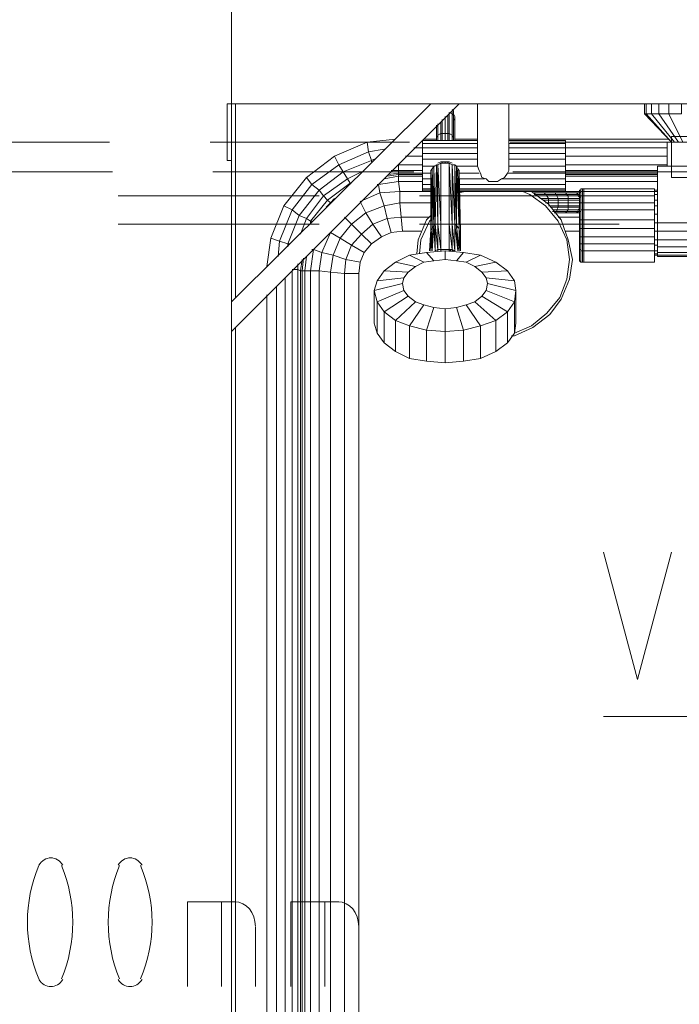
# Model space of a CAD drawing. Header units: millimetres. Extents: x 352 to 350573, y -22 to 37733.
# Tile 23 of 214: x 15554 to 16481, y 18783 to 20167. Entities that reach past the tile are written whole.
import ezdxf

# ---------------------------------------------------------------- set-up
doc = ezdxf.new("R2010")
doc.units = ezdxf.units.MM
for name, color, linetype in [('PDF _0', 1, 'Continuous'), ('PDF _PD-Motor Text', 5, 'Continuous'), ('PDF _PD-Socket Text', 1, 'Continuous')]:
    doc.layers.add(name, color=color, linetype=linetype)
for name, color, linetype, true_color in [('PDF$_83$-$Floor$Plan$-$В_Этаж$00_Сводный$A-DETL-MBND', 7, 'Continuous', 0xdd3700), ('PDF$_83$-$Floor$Plan$-$В_Этаж$00_Сводный-83$new-ifc-RVT-1-В_Этаж$00_Сводный$A-WALL', 7, 'Continuous', 0xbababa), ('PDF$_83$-$Floor$Plan$-$В_Этаж$00_Сводный-83$new-ifc-RVT-1-В_Этаж$00_Сводный$M-EQPM', 7, 'Continuous', 0xdcdcdc)]:
    doc.layers.add(name, color=color, linetype=linetype, true_color=true_color)

msp = doc.modelspace()

# ---------------------------------------------------------------- linework, layer by layer
at = {"layer": 'PDF _0', "color": 5, "lineweight": 0}
msp.add_lwpolyline([(16706.6, 19939.4), (17056.7, 19187.5), (16857.8, 19187.5), (16374.4, 19187.5)], dxfattribs=at)
at = {"layer": 'PDF _PD-Motor Text', "lineweight": 0}
msp.add_lwpolyline([(16374.4, 19418.2), (16422.2, 19239.2), (16469.9, 19418.2)], dxfattribs=at)
at = {"layer": 'PDF _PD-Socket Text', "lineweight": 0}
for points in [[(15789.6, 18807.5), (15789.6, 18926.9), (15857.2, 18926.9)], [(15837.3, 18807.5), (15837.3, 18926.9)], [(15934.8, 18807.5), (15934.8, 18926.9), (16002.4, 18926.9)], [(15982.5, 18807.5), (15982.5, 18926.9)], [(15885.1, 18891.1), (15885.1, 18807.5)], [(16030.3, 18891.1), (16030.3, 18807.5)]]:
    msp.add_lwpolyline(points, dxfattribs=at)
for centre, start, end in [((15770.7, 18898.1), 157.2403, 202.7597), ((15422.6, 18898.1), 337.2403, 22.7597), ((15884.1, 18898.1), 157.2403, 202.7597), ((15534, 18898.1), 337.2403, 22.7597)]:
    msp.add_arc(centre, 205.9, start, end, dxfattribs=at)
for points in [[(15597.6, 18988.6), (15591, 18988.6), (15584.8, 18984.8), (15580.9, 18978.5)], [(15614.4, 18978.5), (15610.5, 18984.8), (15604.3, 18988.6), (15597.6, 18988.6)], [(15709, 18988.6), (15702.4, 18988.6), (15696.2, 18984.8), (15692.3, 18978.5)], [(15725.8, 18978.5), (15721.9, 18984.8), (15715.7, 18988.6), (15709, 18988.6)], [(15885.1, 18892.1), (15885.1, 18911.3), (15872.2, 18926.9), (15856.2, 18926.9)], [(16030.3, 18892.1), (16030.3, 18911.3), (16017.4, 18926.9), (16001.4, 18926.9)], [(15580.9, 18817.6), (15584.8, 18811.3), (15591, 18807.5), (15597.6, 18807.5)], [(15597.6, 18807.5), (15604.3, 18807.5), (15610.5, 18811.3), (15614.4, 18817.6)], [(15692.3, 18817.6), (15696.2, 18811.3), (15702.4, 18807.5), (15709, 18807.5)], [(15709, 18807.5), (15715.7, 18807.5), (15721.9, 18811.3), (15725.8, 18817.6)]]:
    msp.add_open_spline(points, degree=3, dxfattribs=at)
at = {"layer": 'PDF$_83$-$Floor$Plan$-$В_Этаж$00_Сводный$A-DETL-MBND', "color": 220, "lineweight": 0, "true_color": 0xff00bf}
for points in [[(15680.2, 19995.1), (15397.7, 19995.1)], [(16101.9, 19995.1), (15821.4, 19995.1)], [(16491.8, 19995.1), (16243.1, 19995.1)], [(15401.7, 19953.3), (15684.2, 19953.3)], [(15825.4, 19953.3), (16107.9, 19953.3)], [(16247.1, 19953.3), (16501.7, 19953.3)]]:
    msp.add_lwpolyline(points, dxfattribs=at)
msp.add_lwpolyline([(16491.8, 20003), (16469.9, 20003), (16469.9, 19945.3), (16521.6, 19945.3, 0.355533), (16551.5, 19971.2)], format="xyb", dxfattribs=at)
at = {"layer": 'PDF$_83$-$Floor$Plan$-$В_Этаж$00_Сводный$A-DETL-MBND', "color": 150, "lineweight": 0, "true_color": 0x007fff}
for points in [[(15974.6, 19919.5), (15692.1, 19919.5)], [(16396.3, 19919.5), (16115.8, 19919.5)], [(15692.1, 19879.7), (15974.6, 19879.7)], [(16115.8, 19879.7), (16396.3, 19879.7)]]:
    msp.add_lwpolyline(points, dxfattribs=at)
at = {"layer": 'PDF$_83$-$Floor$Plan$-$В_Этаж$00_Сводный-83$new-ifc-RVT-1-В_Этаж$00_Сводный$A-WALL', "lineweight": 0}
for points in [[(16241.1, 20048.8), (17450.6, 20048.8), (17450.6, 20249.7), (15851.3, 20249.7), (15851.3, 20048.8)], [(15857.2, 20048.8), (16131.7, 20048.8)], [(16171.5, 20048.8), (16197.4, 20048.8)]]:
    msp.add_lwpolyline(points, dxfattribs=at)
at = {"layer": 'PDF$_83$-$Floor$Plan$-$В_Этаж$00_Сводный-83$new-ifc-RVT-1-В_Этаж$00_Сводный$M-EQPM', "lineweight": 0}
for points in [[(15851.3, 19969.2), (15845.3, 19969.2), (15845.3, 20048.8), (15851.3, 20048.8), (15851.3, 19770.3), (16131.7, 20048.8), (16171.5, 20048.8), (15851.3, 19728.5), (15851.3, 18055.6)], [(15851.3, 20048.8), (15857.2, 20048.8), (15857.2, 19776.3)], [(16320.7, 19961.3), (16241.1, 19961.3), (16241.1, 20048.8), (16197.4, 20048.8), (16197.4, 19961.3), (16167.5, 19961.3), (16165.6, 19963.2), (16167.5, 19877.7), (16167.5, 19961.3), (16169.5, 19957.3), (16171.5, 19873.7), (16167.5, 19961.3)], [(16442, 20048.8), (16442, 20034.9), (16434.1, 20034.9), (16469.9, 19995.1), (16432.1, 20034.9), (16434.1, 20034.9), (16434.1, 20048.8)], [(16432.1, 20048.8), (16432.1, 20034.9)], [(16452, 20048.8), (16452, 20034.9), (16442, 20034.9), (16473.9, 19995.1)], [(16465.9, 20048.8), (16465.9, 20034.9), (16452, 20034.9), (16479.8, 19995.1)], [(16483.8, 20048.8), (16483.8, 20034.9), (16465.9, 20034.9), (16485.8, 19995.1)], [(16155.6, 19997.1), (16155.6, 20007), (16157.6, 20007), (16157.6, 20036.8), (16161.6, 20034.9), (16161.6, 20038.8)], [(16163.6, 19997.1), (16163.6, 20001), (16163.6, 19999.1), (16163.6, 20028.9), (16165.6, 20024.9), (16165.6, 20030.9), (16163.6, 20034.9), (16163.6, 20038.8), (16161.6, 20040.8)], [(16163.6, 20034.9), (16163.6, 20028.9), (16163.6, 20032.9), (16163.6, 20001), (16161.6, 20005), (16161.6, 20034.9), (16163.6, 20032.9), (16163.6, 20038.8)], [(16139.7, 19999.1), (16139.7, 19997.1), (16139.7, 20001), (16141.7, 20005), (16141.7, 20020.9)], [(16145.7, 20022.9), (16145.7, 20007), (16147.6, 20007), (16147.6, 19997.1)], [(16147.6, 20026.9), (16147.6, 20007), (16151.6, 20007), (16151.6, 19997.1)], [(16151.6, 20030.9), (16151.6, 20007), (16155.6, 20007), (16155.6, 20032.9)], [(16165.6, 19997.1), (16165.6, 20024.9)], [(16121.8, 19999.1), (16139.7, 19999.1), (16139.7, 19997.1), (16139.7, 20017), (16139.7, 19999.1), (16139.7, 20001), (16139.7, 20018.9)], [(16141.7, 19997.1), (16141.7, 20005), (16145.7, 20007), (16145.7, 19997.1)], [(16157.6, 19997.1), (16157.6, 20007), (16161.6, 20005), (16161.6, 19997.1)], [(15901, 19820), (15907, 19859.8), (15924.9, 19905.6), (15956.7, 19945.3), (15996.5, 19975.2), (16042.2, 19995.1), (16082, 19999.1)], [(15962.7, 19879.7), (15962.7, 19883.7), (15956.7, 19887.7), (15980.6, 19919.5), (15974.6, 19927.4), (16008.4, 19953.3), (16002.4, 19963.2), (16044.2, 19981.2), (16042.2, 19995.1)], [(16107.9, 19987.1), (16119.8, 19987.1), (16119.8, 19993.1), (16197.4, 19993.1)], [(16119.8, 19997.1), (16119.8, 19997.1)], [(16119.8, 19997.1), (16119.8, 19993.1)], [(16165.6, 19999.1), (16197.4, 19999.1)], [(16241.1, 19999.1), (16465.9, 19999.1)], [(16320.7, 19997.1), (16241.1, 19997.1), (16320.7, 19997.1), (16320.7, 19993.1), (16320.7, 19987.1), (16463.9, 19987.1)], [(16320.7, 19993.1), (16241.1, 19993.1)], [(16320.7, 19997.1), (16320.7, 19997.1)], [(16463.9, 19961.3), (16463.9, 19995.1), (16481.8, 19995.1), (16521.6, 19995.1)], [(15964.6, 19883.7), (15962.7, 19883.7), (15986.5, 19913.5), (15980.6, 19919.5), (16014.4, 19943.4), (16008.4, 19953.3), (16048.2, 19969.2), (16044.2, 19981.2), (16066.1, 19985.1)], [(16119.8, 19979.2), (16119.8, 19987.1), (16197.4, 19987.1)], [(16197.4, 19979.2), (16119.8, 19979.2), (16119.8, 19971.2)], [(16241.1, 19987.1), (16320.7, 19987.1), (16320.7, 19979.2), (16320.7, 19971.2)], [(16241.1, 19979.2), (16320.7, 19979.2)], [(15948.7, 19865.8), (15956.7, 19887.7), (15946.7, 19891.6), (15974.6, 19927.4), (15964.6, 19935.4), (16002.4, 19963.2), (15996.5, 19975.2)], [(16048.2, 19967.2), (16048.2, 19969.2), (16052.2, 19971.2)], [(16095.9, 19975.2), (16119.8, 19975.2)], [(16197.4, 19971.2), (16119.8, 19971.2), (16119.8, 19961.3), (16137.7, 19961.3)], [(16131.7, 19951.3), (16131.7, 19871.7), (16131.7, 19955.3), (16131.7, 19951.3), (16131.7, 19871.7), (16129.7, 19841.9), (16131.7, 19867.8), (16129.7, 19841.9), (16131.7, 19871.7), (16131.7, 19867.8), (16129.7, 19841.9), (16131.7, 19867.8), (16131.7, 19871.7), (16131.7, 19841.9), (16133.7, 19873.7), (16133.7, 19841.9), (16135.7, 19877.7), (16133.7, 19873.7), (16131.7, 19955.3), (16133.7, 19957.3), (16133.7, 19873.7), (16133.7, 19957.3), (16135.7, 19877.7), (16133.7, 19873.7), (16131.7, 19841.9), (16131.7, 19871.7), (16133.7, 19873.7), (16133.7, 19841.9), (16135.7, 19877.7), (16137.7, 19841.9), (16141.7, 19843.9), (16141.7, 19841.9), (16141.7, 19843.9), (16141.7, 19841.9), (16141.7, 19843.9), (16137.7, 19841.9), (16135.7, 19877.7), (16137.7, 19879.7), (16141.7, 19843.9), (16145.7, 19843.9), (16145.7, 19841.9), (16145.7, 19843.9), (16145.7, 19841.9), (16145.7, 19843.9), (16157.6, 19843.9), (16157.6, 19841.9), (16157.6, 19843.9), (16145.7, 19843.9), (16145.7, 19879.7), (16157.6, 19879.7), (16161.6, 19843.9), (16161.6, 19879.7), (16165.6, 19879.7), (16161.6, 19963.2), (16157.6, 19965.2), (16161.6, 19879.7), (16157.6, 19879.7), (16157.6, 19965.2), (16161.6, 19879.7), (16165.6, 19841.9), (16165.6, 19879.7), (16161.6, 19879.7), (16161.6, 19963.2), (16161.6, 19879.7), (16157.6, 19879.7), (16157.6, 19843.9), (16159.6, 19841.9), (16157.6, 19843.9), (16161.6, 19843.9), (16161.6, 19841.9), (16161.6, 19843.9), (16163.6, 19841.9), (16161.6, 19843.9), (16165.6, 19841.9), (16165.6, 19879.7), (16167.5, 19877.7), (16169.5, 19841.9), (16165.6, 19879.7), (16169.5, 19841.9), (16167.5, 19877.7), (16171.5, 19841.9), (16167.5, 19877.7), (16171.5, 19873.7), (16173.5, 19841.9), (16171.5, 19871.7), (16173.5, 19867.8), (16173.5, 19841.9), (16171.5, 19871.7), (16173.5, 19841.9), (16173.5, 19867.8), (16171.5, 19951.3), (16171.5, 19955.3), (16173.5, 19867.8), (16171.5, 19871.7), (16171.5, 19955.3), (16169.5, 19957.3), (16167.5, 19961.3), (16171.5, 19873.7), (16167.5, 19877.7), (16167.5, 19961.3), (16165.6, 19963.2), (16167.5, 19877.7), (16165.6, 19879.7), (16165.6, 19963.2), (16165.6, 19879.7), (16161.6, 19963.2), (16157.6, 19965.2), (16157.6, 19879.7), (16157.6, 19843.9), (16161.6, 19843.9), (16157.6, 19879.7), (16145.7, 19879.7), (16145.7, 19965.2), (16157.6, 19965.2), (16145.7, 19965.2), (16141.7, 19963.2), (16145.7, 19879.7), (16145.7, 19965.2), (16141.7, 19963.2), (16139.7, 19963.2), (16141.7, 19879.7), (16137.7, 19879.7), (16139.7, 19963.2), (16141.7, 19963.2), (16141.7, 19879.7), (16141.7, 19843.9), (16137.7, 19879.7), (16137.7, 19841.9), (16137.7, 19879.7), (16141.7, 19879.7), (16139.7, 19963.2), (16135.7, 19961.3), (16135.7, 19877.7), (16133.7, 19957.3), (16135.7, 19961.3), (16137.7, 19879.7), (16139.7, 19963.2), (16135.7, 19961.3), (16133.7, 19957.3), (16131.7, 19955.3), (16131.7, 19951.3), (16131.7, 19867.8), (16131.7, 19951.3), (16119.8, 19951.3), (16119.8, 19961.3)], [(16151.6, 19965.2), (16151.6, 19967.2), (16145.7, 19967.2), (16141.7, 19965.2)], [(16147.6, 19965.2), (16147.6, 19967.2)], [(16151.6, 19967.2), (16157.6, 19967.2), (16161.6, 19965.2)], [(16155.6, 19965.2), (16155.6, 19967.2)], [(16450, 19951.3), (16320.7, 19951.3), (16320.7, 19961.3), (16320.7, 19971.2), (16241.1, 19971.2)], [(16320.7, 19975.2), (16463.9, 19975.2)], [(15984.5, 19903.6), (15990.5, 19909.5), (15986.5, 19913.5), (16018.4, 19937.4), (16014.4, 19943.4), (16034.3, 19953.3)], [(16119.8, 19943.4), (16119.8, 19951.3), (16086, 19951.3), (16086, 19949.3), (16070.1, 19947.3)], [(16072.1, 19949.3), (16086, 19951.3), (16086, 19955.3), (16119.8, 19955.3)], [(16076, 19955.3), (16086, 19955.3), (16086, 19963.2), (16119.8, 19963.2)], [(16171.5, 19951.3), (16173.5, 19867.8), (16171.5, 19955.3), (16171.5, 19951.3), (16199.4, 19951.3)], [(16320.7, 19935.4), (16320.7, 19943.4), (16231.2, 19943.4), (16225.2, 19939.4), (16219.3, 19939.4), (16213.3, 19939.4), (16209.3, 19943.4), (16203.3, 19945.3), (16201.4, 19951.3), (16199.4, 19955.3), (16197.4, 19961.3)], [(16231.2, 19943.4), (16235.2, 19945.3), (16239.2, 19951.3)], [(16241.1, 19961.3), (16241.1, 19955.3), (16239.2, 19951.3), (16320.7, 19951.3), (16320.7, 19943.4)], [(16320.7, 19963.2), (16463.9, 19963.2)], [(16320.7, 19955.3), (16450, 19955.3)], [(16446, 19881.7), (16450, 19881.7), (16450, 19961.3), (16853.8, 19961.3), (16853.8, 19881.7), (16853.8, 19869.8), (16450, 19869.8), (16450, 19881.7), (16853.8, 19881.7), (16857.8, 19881.7)], [(15932.8, 19851.9), (15930.8, 19851.9), (15946.7, 19891.6), (15936.8, 19899.6), (15964.6, 19935.4), (15956.7, 19945.3)], [(16018.4, 19935.4), (16018.4, 19937.4), (16020.3, 19937.4)], [(16058.1, 19935.4), (16086, 19939.4), (16088, 19925.5), (16060.1, 19923.5), (16066.1, 19905.6), (16040.2, 19895.6), (16050.2, 19879.7), (16034.3, 19865.8), (16048.2, 19851.9)], [(16131.7, 19943.4), (16119.8, 19943.4), (16119.8, 19935.4), (16119.8, 19929.4), (16119.8, 19927.4), (16119.8, 19925.5), (16088, 19925.5), (16088, 19909.5), (16066.1, 19905.6), (16070.1, 19887.7), (16050.2, 19879.7), (16062.1, 19861.8)], [(16066.1, 19943.4), (16086, 19947.3), (16086, 19939.4), (16119.8, 19939.4)], [(16119.8, 19949.3), (16086, 19949.3), (16086, 19947.3), (16119.8, 19947.3)], [(16171.5, 19943.4), (16207.3, 19943.4)], [(16450, 19949.3), (16320.7, 19949.3)], [(16320.7, 19947.3), (16450, 19947.3)], [(16320.7, 19939.4), (16450, 19939.4)], [(16056.1, 19935.4), (16058.1, 19935.4), (16060.1, 19923.5), (16032.3, 19911.5), (16040.2, 19895.6), (16020.3, 19879.7), (16034.3, 19865.8), (16020.3, 19849.9), (16038.2, 19839.9)], [(16093.9, 19786.2), (16056.1, 19770.3), (16056.1, 19726.5), (16052.2, 19740.5), (16052.2, 19786.2), (16056.1, 19770.3), (16066.1, 19756.4), (16082, 19744.4), (16066.1, 19756.4), (16082, 19744.4), (16066.1, 19756.4), (16056.1, 19770.3), (16066.1, 19756.4), (16066.1, 19712.6), (16056.1, 19726.5), (16056.1, 19770.3), (16052.2, 19786.2), (16056.1, 19770.3), (16052.2, 19786.2), (16056.1, 19800.1), (16052.2, 19786.2), (16056.1, 19800.1), (16093.9, 19804.1), (16099.9, 19812.1), (16109.9, 19820), (16121.8, 19826), (16135.7, 19828), (16151.6, 19830), (16167.5, 19828), (16151.6, 19830), (16151.6, 19841.9), (16125.8, 19839.9), (16135.7, 19828), (16125.8, 19839.9), (16151.6, 19841.9), (16177.5, 19839.9), (16167.5, 19828), (16181.5, 19826), (16193.4, 19820), (16203.3, 19812.1), (16209.3, 19804.1), (16211.3, 19796.2), (16209.3, 19786.2), (16203.3, 19778.3), (16193.4, 19770.3), (16181.5, 19766.3), (16167.5, 19762.3), (16177.5, 19730.5), (16167.5, 19762.3), (16181.5, 19766.3), (16201.4, 19736.5), (16181.5, 19766.3), (16193.4, 19770.3), (16223.2, 19744.4), (16193.4, 19770.3), (16203.3, 19778.3), (16239.2, 19756.4), (16203.3, 19778.3), (16209.3, 19786.2), (16249.1, 19770.3), (16209.3, 19786.2), (16211.3, 19796.2), (16251.1, 19786.2), (16211.3, 19796.2), (16209.3, 19804.1), (16249.1, 19800.1), (16209.3, 19804.1), (16203.3, 19812.1), (16239.2, 19814.1), (16203.3, 19812.1), (16193.4, 19820), (16223.2, 19826), (16193.4, 19820), (16181.5, 19826), (16167.5, 19828), (16177.5, 19839.9), (16201.4, 19835.9), (16223.2, 19826), (16239.2, 19814.1), (16223.2, 19826), (16201.4, 19835.9), (16181.5, 19826), (16201.4, 19835.9), (16177.5, 19839.9), (16151.6, 19841.9), (16151.6, 19830), (16135.7, 19828), (16121.8, 19826), (16109.9, 19820), (16099.9, 19812.1), (16093.9, 19804.1), (16092, 19796.2), (16093.9, 19786.2), (16099.9, 19778.3), (16109.9, 19770.3), (16121.8, 19766.3), (16135.7, 19762.3), (16151.6, 19760.4), (16167.5, 19762.3), (16151.6, 19760.4), (16151.6, 19728.5), (16151.6, 19760.4), (16135.7, 19762.3), (16125.8, 19730.5), (16135.7, 19762.3), (16121.8, 19766.3), (16101.9, 19736.5), (16121.8, 19766.3), (16109.9, 19770.3), (16082, 19744.4), (16109.9, 19770.3), (16099.9, 19778.3), (16066.1, 19756.4), (16099.9, 19778.3), (16093.9, 19786.2), (16056.1, 19770.3), (16066.1, 19756.4), (16082, 19744.4), (16101.9, 19736.5), (16125.8, 19730.5), (16151.6, 19728.5), (16177.5, 19730.5), (16201.4, 19736.5), (16223.2, 19744.4), (16239.2, 19756.4), (16249.1, 19770.3), (16251.1, 19786.2), (16249.1, 19800.1), (16251.1, 19786.2), (16249.1, 19800.1), (16251.1, 19786.2), (16249.1, 19770.3), (16251.1, 19786.2), (16251.1, 19740.5), (16249.1, 19726.5), (16273, 19736.5), (16294.8, 19754.4), (16312.8, 19776.3), (16322.7, 19802.1), (16326.7, 19830), (16322.7, 19857.8), (16310.8, 19883.7), (16292.9, 19905.6), (16271, 19921.5), (16261, 19925.5)], [(16058.1, 19935.4), (16058.1, 19935.4)], [(16131.7, 19935.4), (16119.8, 19935.4)], [(16131.7, 19929.4), (16119.8, 19929.4)], [(16131.7, 19927.4), (16119.8, 19927.4)], [(16131.7, 19925.5), (16119.8, 19925.5)], [(16320.7, 19929.4), (16320.7, 19935.4), (16171.5, 19935.4)], [(16320.7, 19927.4), (16320.7, 19929.4), (16171.5, 19929.4)], [(16342.6, 19927.4), (16340.6, 19927.4), (16340.6, 19925.5), (16320.7, 19925.5), (16171.5, 19925.5)], [(16320.7, 19925.5), (16320.7, 19927.4), (16171.5, 19927.4)], [(16179.5, 19925.5), (16171.5, 19923.5)], [(16271, 19925.5), (16273, 19925.5), (16296.8, 19907.6)], [(16290.9, 19923.5), (16276.9, 19923.5), (16278.9, 19921.5), (16292.9, 19921.5), (16294.8, 19921.5), (16294.8, 19919.5), (16280.9, 19919.5), (16280.9, 19921.5), (16278.9, 19921.5), (16276.9, 19921.5)], [(16276.9, 19923.5), (16276.9, 19923.5)], [(16340.6, 19923.5), (16336.6, 19923.5), (16338.6, 19921.5), (16340.6, 19921.5), (16338.6, 19921.5), (16322.7, 19921.5), (16308.8, 19921.5), (16294.8, 19921.5), (16280.9, 19921.5), (16278.9, 19921.5)], [(16306.8, 19923.5), (16290.9, 19923.5), (16292.9, 19921.5), (16306.8, 19921.5), (16308.8, 19921.5), (16308.8, 19919.5), (16294.8, 19919.5), (16296.8, 19915.5), (16310.8, 19915.5), (16310.8, 19913.5), (16324.7, 19913.5), (16324.7, 19909.5), (16340.6, 19909.5), (16340.6, 19897.6), (16342.6, 19897.6), (16342.6, 19885.7), (16342.6, 19873.7), (16342.6, 19861.8), (16340.6, 19861.8), (16340.6, 19851.9), (16340.6, 19853.8), (16340.6, 19845.9), (16340.6, 19843.9), (16342.6, 19843.9), (16342.6, 19826), (16344.6, 19826)], [(16320.7, 19923.5), (16306.8, 19923.5), (16306.8, 19921.5), (16322.7, 19921.5), (16324.7, 19919.5), (16308.8, 19919.5), (16310.8, 19915.5), (16324.7, 19915.5), (16324.7, 19913.5), (16340.6, 19913.5)], [(16336.6, 19923.5), (16320.7, 19923.5), (16322.7, 19921.5), (16338.6, 19921.5), (16338.6, 19919.5)], [(16340.6, 19925.5), (16340.6, 19923.5), (16340.6, 19921.5), (16340.6, 19923.5), (16340.6, 19921.5), (16340.6, 19919.5), (16340.6, 19921.5), (16340.6, 19923.5), (16340.6, 19917.5), (16342.6, 19917.5), (16342.6, 19909.5), (16342.6, 19899.6), (16344.6, 19899.6), (16344.6, 19885.7), (16346.6, 19885.7), (16346.6, 19873.7), (16344.6, 19873.7), (16344.6, 19861.8), (16342.6, 19861.8), (16342.6, 19851.9), (16344.6, 19851.9), (16344.6, 19841.9), (16346.6, 19841.9), (16346.6, 19826), (16446, 19826), (16446, 19841.9), (16446, 19851.9), (16446, 19861.8), (16446, 19873.7), (16446, 19885.7), (16446, 19899.6), (16446, 19909.5), (16446, 19919.5), (16446, 19925.5), (16346.6, 19925.5), (16346.6, 19929.4), (16446, 19929.4), (16446, 19925.5), (16450, 19925.5)], [(16340.6, 19927.4), (16340.6, 19923.5), (16342.6, 19925.5), (16342.6, 19927.4), (16342.6, 19929.4)], [(16340.6, 19923.5), (16340.6, 19923.5)], [(16344.6, 19929.4), (16342.6, 19929.4), (16342.6, 19925.5), (16342.6, 19917.5), (16342.6, 19919.5), (16342.6, 19909.5), (16344.6, 19909.5), (16344.6, 19899.6), (16346.6, 19899.6), (16346.6, 19885.7), (16446, 19885.7)], [(16446, 19899.6), (16346.6, 19899.6), (16346.6, 19909.5), (16344.6, 19909.5), (16344.6, 19919.5), (16342.6, 19919.5), (16342.6, 19925.5), (16344.6, 19925.5), (16344.6, 19929.4), (16346.6, 19929.4)], [(16342.6, 19925.5), (16342.6, 19925.5)], [(16446, 19909.5), (16346.6, 19909.5), (16346.6, 19919.5), (16344.6, 19919.5), (16344.6, 19925.5), (16346.6, 19925.5), (16346.6, 19919.5), (16446, 19919.5)], [(16446, 19927.4), (16450, 19927.4)], [(15990.5, 19909.5), (15996.5, 19915.5)], [(15990.5, 19909.5), (15990.5, 19909.5)], [(16131.7, 19909.5), (16088, 19909.5), (16090, 19889.6), (16070.1, 19887.7), (16076, 19867.8)], [(16292.9, 19909.5), (16296.8, 19909.5), (16296.8, 19907.6), (16314.7, 19885.7), (16324.7, 19857.8), (16330.7, 19830), (16326.7, 19802.1), (16314.7, 19774.3), (16298.8, 19752.4), (16275, 19734.5), (16249.1, 19722.6), (16245.1, 19722.6)], [(16284.9, 19915.5), (16296.8, 19915.5), (16296.8, 19913.5), (16310.8, 19913.5), (16310.8, 19909.5), (16324.7, 19909.5), (16324.7, 19905.6), (16340.6, 19905.6)], [(16288.9, 19913.5), (16296.8, 19913.5), (16296.8, 19909.5), (16310.8, 19909.5), (16310.8, 19905.6), (16324.7, 19905.6), (16324.7, 19903.6), (16340.6, 19903.6)], [(16322.7, 19921.5), (16322.7, 19921.5)], [(16338.6, 19921.5), (16338.6, 19921.5)], [(16340.6, 19863.8), (16340.6, 19853.8), (16340.6, 19863.8), (16340.6, 19861.8), (16340.6, 19873.7), (16342.6, 19873.7), (16342.6, 19885.7), (16340.6, 19885.7), (16340.6, 19897.6), (16340.6, 19907.6), (16340.6, 19915.5), (16340.6, 19921.5), (16340.6, 19915.5), (16340.6, 19917.5)], [(16340.6, 19921.5), (16340.6, 19921.5)], [(16340.6, 19915.5), (16340.6, 19915.5)], [(16340.6, 19915.5), (16340.6, 19915.5)], [(16340.6, 19915.5), (16340.6, 19915.5)], [(16340.6, 19909.5), (16342.6, 19909.5), (16342.6, 19897.6), (16342.6, 19899.6), (16342.6, 19885.7), (16344.6, 19885.7), (16344.6, 19873.7), (16342.6, 19873.7), (16342.6, 19861.8), (16342.6, 19851.9), (16342.6, 19843.9), (16342.6, 19841.9), (16342.6, 19826), (16340.6, 19828), (16340.6, 19843.9), (16340.6, 19851.9), (16342.6, 19851.9), (16342.6, 19841.9), (16344.6, 19841.9), (16344.6, 19826), (16346.6, 19826)], [(16342.6, 19909.5), (16342.6, 19909.5)], [(16446, 19921.5), (16450, 19921.5)], [(16446, 19913.5), (16450, 19913.5)], [(15930.8, 19847.9), (15930.8, 19851.9), (15918.9, 19855.8), (15936.8, 19899.6), (15924.9, 19905.6)], [(16296.8, 19905.6), (16310.8, 19905.6), (16310.8, 19903.6), (16324.7, 19903.6), (16324.7, 19899.6), (16338.6, 19899.6)], [(16300.8, 19903.6), (16310.8, 19903.6), (16308.8, 19899.6), (16324.7, 19899.6), (16322.7, 19897.6), (16338.6, 19897.6), (16322.7, 19897.6), (16320.7, 19895.6), (16336.6, 19895.6)], [(16302.8, 19899.6), (16308.8, 19899.6), (16308.8, 19897.6), (16322.7, 19897.6), (16306.8, 19897.6), (16308.8, 19897.6), (16302.8, 19897.6)], [(16304.8, 19897.6), (16306.8, 19897.6), (16306.8, 19895.6), (16320.7, 19895.6)], [(16304.8, 19895.6), (16306.8, 19895.6)], [(16322.7, 19897.6), (16322.7, 19897.6)], [(16340.6, 19901.6), (16338.6, 19899.6), (16338.6, 19897.6), (16336.6, 19895.6), (16340.6, 19895.6)], [(16340.6, 19897.6), (16338.6, 19897.6), (16340.6, 19897.6), (16340.6, 19885.7), (16340.6, 19873.7), (16340.6, 19875.7)], [(16338.6, 19897.6), (16338.6, 19897.6)], [(16340.6, 19907.6), (16340.6, 19897.6), (16340.6, 19885.7), (16340.6, 19873.7), (16340.6, 19863.8), (16340.6, 19875.7), (16340.6, 19885.7)], [(16340.6, 19907.6), (16340.6, 19907.6)], [(16340.6, 19897.6), (16340.6, 19897.6)], [(16340.6, 19897.6), (16340.6, 19897.6)], [(16446, 19905.6), (16450, 19905.6)], [(16010.4, 19889.6), (16020.3, 19879.7), (16004.4, 19859.8), (16020.3, 19849.9), (16012.4, 19830), (16032.3, 19826)], [(16129.7, 19889.6), (16090, 19889.6), (16092, 19869.8)], [(16111.8, 19837.9), (16113.8, 19857.8), (16125.8, 19885.7), (16131.7, 19891.6)], [(16131.7, 19885.7), (16129.7, 19883.7), (16117.8, 19857.8), (16115.8, 19837.9)], [(16340.6, 19889.6), (16310.8, 19889.6)], [(16340.6, 19885.7), (16340.6, 19885.7)], [(16340.6, 19885.7), (16340.6, 19885.7)], [(16342.6, 19885.7), (16342.6, 19885.7)], [(16446, 19893.6), (16450, 19893.6)], [(16030.3, 18290.4), (16030.3, 19050.2), (16030.3, 19810.1), (16010.4, 19810.1), (16012.4, 19830), (15994.5, 19835.9), (16004.4, 19859.8), (15990.5, 19867.8), (15978.6, 19839.9), (15994.5, 19835.9), (15990.5, 19812.1), (16010.4, 19810.1), (16010.4, 18288.4)], [(16030.3, 19810.1), (16032.3, 19826), (16038.2, 19839.9), (16048.2, 19851.9), (16062.1, 19861.8), (16076, 19867.8), (16092, 19869.8), (16117.8, 19869.8), (16092, 19869.8), (16076, 19867.8), (16062.1, 19861.8), (16048.2, 19851.9), (16038.2, 19839.9), (16032.3, 19826), (16030.3, 19810.1), (16030.3, 18290.4)], [(16340.6, 19873.7), (16340.6, 19873.7)], [(16342.6, 19873.7), (16342.6, 19873.7)], [(16446, 19873.7), (16346.6, 19873.7), (16346.6, 19861.8), (16446, 19861.8)], [(16446, 19869.8), (16450, 19869.8), (16450, 19857.8), (16446, 19857.8)], [(15916.9, 19834), (15918.9, 19855.8), (15907, 19859.8)], [(16340.6, 19863.8), (16340.6, 19863.8)], [(16340.6, 19853.8), (16340.6, 19845.9), (16340.6, 19830), (16340.6, 19828)], [(16340.6, 19853.8), (16340.6, 19853.8)], [(16342.6, 19861.8), (16342.6, 19861.8)], [(16450, 19841.9), (16446, 19841.9), (16346.6, 19841.9), (16346.6, 19851.9), (16344.6, 19851.9), (16344.6, 19861.8), (16346.6, 19861.8), (16346.6, 19851.9), (16446, 19851.9)], [(16446, 19835.9), (16450, 19835.9), (16450, 19834), (16853.8, 19834), (16853.8, 19835.9), (16450, 19835.9), (16450, 19839.9), (16450, 19847.9), (16450, 19857.8), (16853.8, 19857.8), (16853.8, 19847.9), (16853.8, 19839.9)], [(16038.2, 18260.5), (16020.3, 18248.6), (16012.4, 18268.5), (15994.5, 18264.5), (15990.5, 18286.4), (15974.6, 18286.4), (15974.6, 19814.1), (15962.7, 19814.1), (15966.6, 19843.9), (15978.6, 19839.9), (15974.6, 19814.1), (15990.5, 19812.1), (15990.5, 18286.4), (16010.4, 18288.4), (16012.4, 18268.5), (16032.3, 18274.4)], [(15964.6, 19843.9), (15966.6, 19843.9)], [(15966.6, 19843.9), (15966.6, 19843.9)], [(16340.6, 19845.9), (16340.6, 19847.9), (16340.6, 19845.9), (16340.6, 19830), (16340.6, 19832), (16340.6, 19830)], [(16340.6, 19845.9), (16340.6, 19845.9)], [(16342.6, 19851.9), (16342.6, 19851.9)], [(16446, 19849.9), (16450, 19849.9)], [(16853.8, 19847.9), (16450, 19847.9)], [(16857.8, 19835.9), (16853.8, 19835.9), (16853.8, 19839.9), (16450, 19839.9)], [(15950.7, 19830), (15948.7, 19814.1), (15944.8, 19816.1), (15944.8, 19824)], [(15952.7, 19832), (15950.7, 19814.1), (15950.7, 18284.4)], [(15956.7, 19834), (15954.7, 19814.1), (15962.7, 19814.1), (15962.7, 18286.4), (15974.6, 18286.4), (15978.6, 18260.5), (15994.5, 18264.5), (16004.4, 18240.6), (16020.3, 18248.6), (16034.3, 18232.7), (16048.2, 18246.6)], [(16101.9, 19835.9), (16082, 19826)], [(16101.9, 19835.9), (16082, 19826)], [(16121.8, 19826), (16101.9, 19835.9)], [(16121.8, 19826), (16101.9, 19835.9)], [(16340.6, 19830), (16340.6, 19830)], [(16342.6, 19826), (16342.6, 19826)], [(16446, 19837.9), (16450, 19837.9)], [(16062.1, 18238.6), (16050.2, 18220.7), (16034.3, 18232.7), (16020.3, 18218.8), (16004.4, 18240.6), (15990.5, 18230.7), (15978.6, 18260.5), (15966.6, 18256.5), (15962.7, 18286.4), (15954.7, 18284.4), (15954.7, 19814.1), (15950.7, 19814.1), (15948.7, 19814.1), (15948.7, 18284.4), (15944.8, 18284.4), (15944.8, 19816.1), (15936.8, 19816.1)], [(15936.8, 19814.1), (15936.8, 18284.4), (15944.8, 18284.4), (15948.7, 18252.6), (15952.7, 18252.6), (15948.7, 18284.4), (15950.7, 18284.4), (15954.7, 18284.4), (15958.7, 18254.6), (15966.6, 18256.5), (15978.6, 18224.7), (15990.5, 18230.7), (16008.4, 18206.8), (16020.3, 18218.8), (16040.2, 18202.8), (16050.2, 18220.7), (16070.1, 18212.8), (16076, 18232.7)], [(16249.1, 19726.5), (16249.1, 19770.3), (16249.1, 19726.5), (16239.2, 19712.6), (16223.2, 19700.7), (16201.4, 19690.7), (16177.5, 19686.8), (16151.6, 19684.8), (16125.8, 19686.8), (16101.9, 19690.7), (16082, 19700.7), (16066.1, 19712.6), (16056.1, 19726.5), (16052.2, 19740.5), (16052.2, 19786.2), (16056.1, 19800.1), (16066.1, 19814.1), (16056.1, 19800.1), (16093.9, 19804.1), (16092, 19796.2), (16052.2, 19786.2), (16092, 19796.2), (16093.9, 19786.2)], [(16066.1, 19814.1), (16066.1, 19814.1)], [(16066.1, 19814.1), (16066.1, 19814.1)], [(16099.9, 19812.1), (16066.1, 19814.1)], [(16099.9, 19812.1), (16066.1, 19814.1)], [(16066.1, 19814.1), (16066.1, 19814.1)], [(16239.2, 19814.1), (16239.2, 19814.1)], [(16239.2, 19814.1), (16239.2, 19814.1)], [(16239.2, 19814.1), (16239.2, 19814.1)], [(16239.2, 19814.1), (16239.2, 19814.1)], [(15926.9, 18282.4), (15926.9, 19804.1)], [(16056.1, 19800.1), (16056.1, 19800.1)], [(16056.1, 19800.1), (16056.1, 19800.1)], [(16056.1, 19800.1), (16056.1, 19800.1)], [(16249.1, 19800.1), (16249.1, 19800.1)], [(16249.1, 19800.1), (16249.1, 19800.1)], [(16249.1, 19800.1), (16249.1, 19800.1)], [(16092, 18230.7), (16090, 18208.8), (16070.1, 18212.8), (16066.1, 18192.9), (16040.2, 18202.8), (16032.3, 18188.9), (16008.4, 18206.8), (15998.5, 18198.9), (15978.6, 18224.7), (15972.6, 18220.7), (15958.7, 18254.6), (15954.7, 18252.6), (15952.7, 18252.6), (15968.6, 18218.8), (15962.7, 18216.8), (15956.7, 18212.8), (15940.8, 18250.6), (15930.8, 18246.6), (15926.9, 18282.4), (15914.9, 18282.4), (15914.9, 19792.2)], [(16052.2, 19786.2), (16052.2, 19786.2)], [(16251.1, 19786.2), (16251.1, 19786.2)], [(15851.3, 19770.3), (15851.3, 19728.5)], [(17261.6, 18105.4), (17219.8, 18099.4), (16082, 18099.4), (16042.2, 18105.4), (15996.5, 18125.3), (15956.7, 18155.1), (15924.9, 18194.9), (15907, 18240.6), (15901, 18282.4), (15901, 19780.2)], [(16056.1, 19770.3), (16056.1, 19770.3)], [(16056.1, 19770.3), (16056.1, 19770.3)], [(16249.1, 19770.3), (16249.1, 19770.3)], [(16066.1, 19756.4), (16066.1, 19756.4)], [(16066.1, 19756.4), (16066.1, 19756.4)], [(16066.1, 19756.4), (16066.1, 19756.4)], [(16239.2, 19756.4), (16239.2, 19756.4)], [(16239.2, 19756.4), (16239.2, 19756.4)], [(16239.2, 19756.4), (16239.2, 19756.4)], [(16082, 19744.4), (16082, 19744.4)], [(16082, 19744.4), (16082, 19744.4)], [(16082, 19744.4), (16101.9, 19736.5)], [(16082, 19744.4), (16101.9, 19736.5)], [(16082, 19744.4), (16082, 19744.4)], [(16201.4, 19736.5), (16223.2, 19744.4)], [(16201.4, 19736.5), (16223.2, 19744.4)], [(16201.4, 19736.5), (16223.2, 19744.4)], [(16201.4, 19736.5), (16223.2, 19744.4)], [(16223.2, 19744.4), (16223.2, 19744.4)], [(16223.2, 19744.4), (16223.2, 19744.4)], [(16223.2, 19744.4), (16223.2, 19744.4)], [(15851.3, 18049.7), (15851.3, 18055.6), (15857.2, 18055.6), (15857.2, 19734.5)], [(16101.9, 19736.5), (16101.9, 19736.5)], [(16101.9, 19736.5), (16125.8, 19730.5)], [(16101.9, 19736.5), (16125.8, 19730.5)], [(16101.9, 19736.5), (16101.9, 19736.5)], [(16101.9, 19736.5), (16125.8, 19730.5)], [(16101.9, 19736.5), (16125.8, 19730.5)], [(16101.9, 19736.5), (16101.9, 19736.5)], [(16125.8, 19730.5), (16125.8, 19730.5)], [(16125.8, 19730.5), (16125.8, 19730.5)], [(16125.8, 19730.5), (16151.6, 19728.5)], [(16125.8, 19730.5), (16151.6, 19728.5)], [(16125.8, 19730.5), (16125.8, 19730.5)], [(16151.6, 19728.5), (16177.5, 19730.5)], [(16151.6, 19728.5), (16177.5, 19730.5)], [(16151.6, 19728.5), (16177.5, 19730.5)], [(16151.6, 19728.5), (16177.5, 19730.5)], [(16177.5, 19730.5), (16201.4, 19736.5)], [(16177.5, 19730.5), (16201.4, 19736.5)], [(16177.5, 19730.5), (16177.5, 19730.5)], [(16177.5, 19730.5), (16177.5, 19730.5)], [(16177.5, 19730.5), (16177.5, 19730.5)], [(16201.4, 19736.5), (16201.4, 19736.5)], [(16201.4, 19736.5), (16201.4, 19736.5)], [(16201.4, 19736.5), (16201.4, 19736.5)], [(16151.6, 19728.5), (16151.6, 19728.5)], [(16151.6, 19728.5), (16151.6, 19728.5)], [(16151.6, 19728.5), (16151.6, 19728.5)]]:
    msp.add_lwpolyline(points, dxfattribs=at)
for points in [[(16197.4, 19997.1), (16119.8, 19997.1)], [(16163.6, 19997.1), (16163.6, 19999.1)], [(16131.7, 19955.3), (16131.7, 19871.7), (16133.7, 19873.7)], [(16135.7, 19961.3), (16135.7, 19877.7), (16137.7, 19879.7)], [(16141.7, 19963.2), (16141.7, 19879.7), (16145.7, 19879.7)], [(16161.6, 19963.2), (16165.6, 19963.2)], [(16171.5, 19873.7), (16169.5, 19957.3), (16171.5, 19871.7), (16171.5, 19955.3), (16169.5, 19957.3), (16171.5, 19871.7), (16171.5, 19873.7), (16171.5, 19841.9), (16171.5, 19873.7), (16173.5, 19841.9), (16171.5, 19871.7)], [(16340.6, 19925.5), (16340.6, 19921.5), (16340.6, 19923.5)], [(16340.6, 19915.5), (16340.6, 19907.6), (16340.6, 19909.5), (16340.6, 19917.5), (16338.6, 19919.5), (16324.7, 19919.5), (16324.7, 19915.5)], [(16141.7, 19879.7), (16141.7, 19843.9), (16145.7, 19843.9)], [(16145.7, 19843.9), (16145.7, 19879.7), (16141.7, 19879.7)], [(16161.6, 19879.7), (16161.6, 19843.9), (16165.6, 19841.9)], [(16320.7, 19869.8), (16340.6, 19869.8)], [(16101.9, 19835.9), (16125.8, 19839.9)], [(16066.1, 19814.1), (16082, 19826), (16109.9, 19820), (16082, 19826)], [(16239.2, 19814.1), (16249.1, 19800.1)], [(16249.1, 19770.3), (16239.2, 19756.4), (16249.1, 19770.3), (16239.2, 19756.4), (16223.2, 19744.4), (16239.2, 19756.4), (16223.2, 19744.4), (16223.2, 19700.7), (16239.2, 19712.6), (16239.2, 19756.4), (16239.2, 19712.6), (16249.1, 19726.5), (16251.1, 19740.5), (16251.1, 19786.2)], [(16082, 19700.7), (16082, 19744.4), (16066.1, 19756.4), (16066.1, 19712.6)], [(16239.2, 19756.4), (16223.2, 19744.4)], [(16101.9, 19690.7), (16101.9, 19736.5), (16082, 19744.4), (16082, 19700.7)], [(16101.9, 19736.5), (16082, 19744.4)], [(16223.2, 19700.7), (16223.2, 19744.4), (16201.4, 19736.5), (16201.4, 19690.7)], [(16125.8, 19686.8), (16125.8, 19730.5), (16101.9, 19736.5), (16101.9, 19690.7)], [(16151.6, 19684.8), (16151.6, 19728.5), (16125.8, 19730.5), (16125.8, 19686.8)], [(16151.6, 19728.5), (16125.8, 19730.5)], [(16177.5, 19686.8), (16177.5, 19730.5), (16151.6, 19728.5), (16151.6, 19684.8)], [(16201.4, 19690.7), (16201.4, 19736.5), (16177.5, 19730.5), (16177.5, 19686.8)], [(16201.4, 19736.5), (16177.5, 19730.5)]]:
    msp.add_lwpolyline(points, close=True, dxfattribs=at)

doc.saveas('drawing.dxf')
